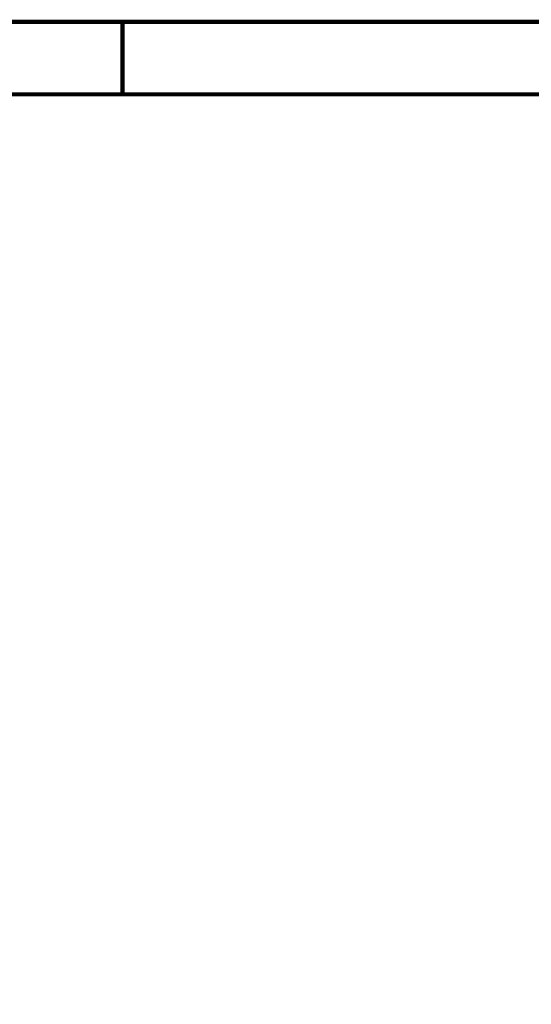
# Model space of a CAD drawing. Header units: inches. Extents: x 0 to 17, y 0 to 11.
# Tile 4 of 14: x 2.5 to 4, y 8.3 to 11. Entities that reach past the tile are written whole.
import ezdxf

# ---------------------------------------------------------------- set-up
doc = ezdxf.new("R2010")
doc.units = ezdxf.units.IN
doc.header["$MEASUREMENT"] = 0
doc.layers.add('Sheet', color=255, linetype='Continuous')

msp = doc.modelspace()

# ---------------------------------------------------------------- linework, layer by layer
at = {"layer": 'Sheet'}
for points in [[(0.0008, 11, 0.0118, 0.0118, 0), (17, 11, 0.0118, 0.0118, 0), (17, 0, 0.0118, 0.0118, 0), (0.0008, 0, 0.0118, 0.0118, 0), (0.0008, 11, 0.0118, 0.0118, 0)], [(0.0008, 11, 0.0039, 0.0039, 0), (0.0008, 0, 0.0039, 0.0039, 0), (17, 0, 0.0039, 0.0039, 0), (17, 11, 0.0039, 0.0039, 0), (0.0008, 11, 0.0039, 0.0039, 0), (0.0008, 11, 0.0039, 0.0039, 0)], [(0.2006, 10.7994, 0.0118, 0.0118, 0), (16.8002, 10.7994, 0.0118, 0.0118, 0), (16.8002, 0.1998, 0.0118, 0.0118, 0), (0.2006, 0.1998, 0.0118, 0.0118, 0), (0.2006, 10.7994, 0.0118, 0.0118, 0)], [(0.2006, 10.7994, 0.0039, 0.0039, 0), (0.2006, 0.1998, 0.0039, 0.0039, 0), (16.8002, 0.1998, 0.0039, 0.0039, 0), (16.8002, 10.7994, 0.0039, 0.0039, 0), (0.2006, 10.7994, 0.0039, 0.0039, 0), (0.2006, 10.7994, 0.0039, 0.0039, 0)]]:
    msp.add_lwpolyline(points, format="xyseb", close=True, dxfattribs=at)
msp.add_lwpolyline([(2.8339, 11, 0.0118, 0.0118, 0), (2.8339, 10.7998, 0.0118, 0.0118, 0)], format="xyseb", dxfattribs=at)

doc.saveas('drawing.dxf')
